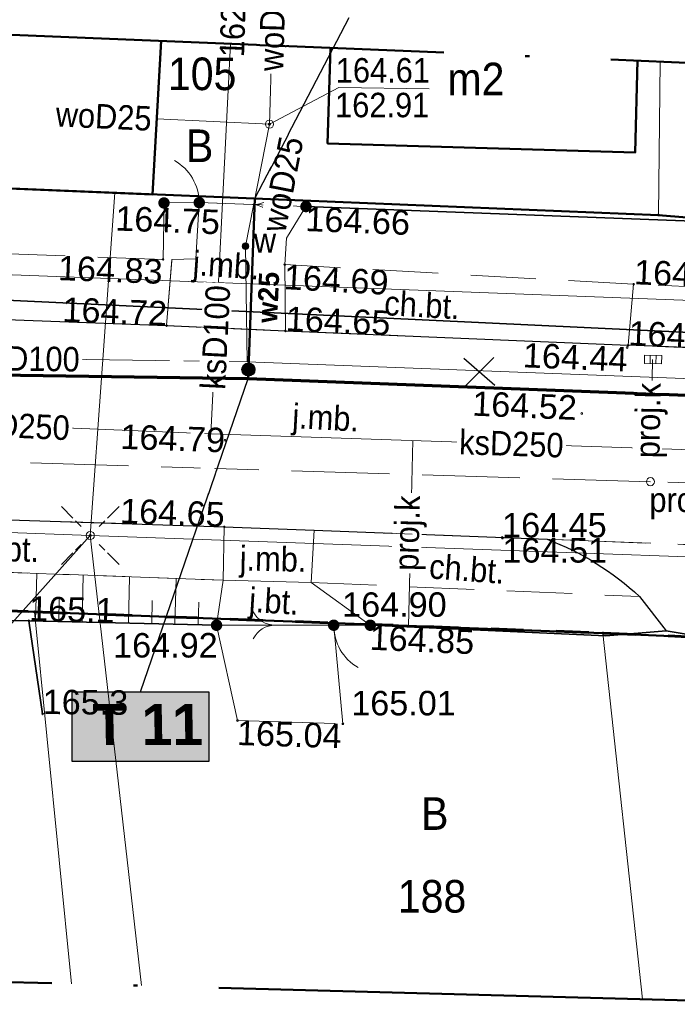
# Model space of a CAD drawing. Extents: x 0 to 7432618, y -40 to 5712028.
# Tile 114 of 165: x 7431217 to 7431237, y 5711953 to 5711983. Entities that reach past the tile are written whole.
import ezdxf
from ezdxf.enums import TextEntityAlignment as Align

# ---------------------------------------------------------------- set-up
doc = ezdxf.new("R2010")
doc.units = 0
doc.header["$MEASUREMENT"] = 0
for name, pattern in [('2 1', [3, 2, -1]), ('3 1', [4, 3, -1]), ('EGUG', [2, 1, -1]), ('MPGOO', [8.05, 6, -1, 0.05, -1])]:
    doc.linetypes.add(name, pattern=pattern)
for name, color, linetype, lineweight in [('EGB', 7, 'Continuous', 20), ('EGB_O', 7, 'Continuous', 20), ('EGDE', 7, 'Continuous', 20), ('EGDE_O', 7, 'Continuous', 20), ('EGPG', 7, 'Continuous', 20), ('EGUG', 7, 'Continuous', 60), ('EGUG_O', 7, 'Continuous', 20), ('granica', 94, 'Continuous', 50), ('MP_LINIE_REGULAC', 7, 'Continuous', 5), ('OTK', 7, 'Continuous', 20), ('OTK_O', 7, 'Continuous', 20), ('OTO', 7, 'Continuous', 20), ('OTR', 7, 'Continuous', 20), ('OTRN', 7, 'Continuous', 20), ('OTRN_O', 7, 'Continuous', 18), ('OTRS', 7, 'Continuous', 20), ('OTRS_O', 7, 'Continuous', 20), ('woda przyłącze', 140, 'Continuous', 50), ('woda sieć', 150, 'Continuous', 70)]:
    doc.layers.add(name, color=color, linetype=linetype, lineweight=lineweight)
for name, color, linetype, lineweight, true_color in [('rura PRE', 7, 'Continuous', 30, 0x000000), ('SUE', 1, 'Continuous', 20, 0xff0000), ('SUK', 7, 'Continuous', 20, 0x803300), ('SUK_O', 7, 'Continuous', 20, 0x803300), ('SUL', 7, 'Continuous', 20, 0x000000), ('SUP', 7, 'Continuous', 20, 0x000000), ('SUPS', 7, 'Continuous', 20, 0x000000), ('SUPS_O', 7, 'Continuous', 20, 0x000000), ('SUT', 7, 'Continuous', 20, 0xff9100), ('SUW', 5, 'Continuous', 20, 0x0000ff), ('SUW_O', 5, 'Continuous', 20, 0x0000ff)]:
    doc.layers.add(name, color=color, linetype=linetype, lineweight=lineweight, true_color=true_color)
doc.layers.add('rysunek', color=7, linetype='Continuous')
doc.styles.add('25', font='GOTHIC.TTF', dxfattribs={"oblique": 8, "height": 0.35})
doc.styles.add('BDOT', font='arial.ttf', dxfattribs={"width": 0.9})
doc.styles.add('EGiB', font='arial.ttf', dxfattribs={"width": 0.9})
doc.styles.add('GESUT', font='arial.ttf', dxfattribs={"width": 0.9})
doc.linetypes.add('OTOO', pattern='A,7.5,[30,msgB.shx,S=1.28,R=0,X=0,Y=0],7.5', length=15)

# ---------------------------------------------------------------- blocks, each defined once
blk = doc.blocks.new('oto')
at = {"layer": 'OTO', "color": 0, "const_width": 0.35}
blk.add_lwpolyline([(-0.175, 0, 1), (0.175, 0, 1)], format="xyb", close=True, dxfattribs=at)
blk = doc.blocks.new('OTOB')
at = {"color": 0}
for centre, start, end in [((-1.5, 0), 0, 63.26058), ((1.5, 0), 116.73942, 180)]:
    blk.add_arc(centre, 1.5, start, end, dxfattribs=at)
blk = doc.blocks.new('OTOFP')
at = {"layer": 'OTO', "color": 0, "lineweight": 18}
blk.add_arc((0, 3), 3, 270, 330, dxfattribs=at)
blk = doc.blocks.new('OTRN')
at = {"color": 0}
blk.add_circle((0, 0), 0.05, dxfattribs=at)
blk = doc.blocks.new('OTRS')
at = {"color": 0}
blk.add_circle((0, 0), 0.05, dxfattribs=at)
blk = doc.blocks.new('SUEO')
at = {"color": 0}
for p, q in [((-0.9, 0.9), (-0.55, 0.55)), ((0.9, 0.9), (0.55, 0.55)), ((-0.9, -0.9), (-0.55, -0.55)), ((0.9, -0.9), (0.55, -0.55))]:
    blk.add_line(p, q, dxfattribs=at)
blk.add_circle((0, 0), 0.25, dxfattribs=at)
blk = doc.blocks.new('SUE_L')
at = {"layer": 'SUE', "color": 0, "lineweight": 18}
for p, q in [((-1.768, 1.768), (-1.061, 1.061)), ((1.061, 1.061), (1.768, 1.768)), ((-1.768, -1.768), (-1.061, -1.061)), ((1.061, -1.061), (1.768, -1.768))]:
    blk.add_line(p, q, dxfattribs=at)
at = {"layer": 'SUE', "color": 0, "const_width": 0.09}
blk.add_lwpolyline([(-0.045, 0, 1), (0.045, 0, 1)], format="xyb", close=True, dxfattribs=at)
blk = doc.blocks.new('SUPP')
at = {"color": 0}
blk.add_circle((0, 0), 0.25, dxfattribs=at)
blk = doc.blocks.new('SUPK')
at = {"color": 0}
blk.add_circle((0, 0), 0.25, dxfattribs=at)
blk = doc.blocks.new('SUPS_A')
at = {"layer": 'SUPS', "color": 0, "const_width": 0.09, "flags": 128}
blk.add_lwpolyline([(-0.045, 0, 1), (0.045, 0, 1)], format="xyb", close=True, dxfattribs=at)
at = {"layer": 'SUPS_O', "color": 0, "style": 'GESUT', "width": 0.9}
blk.add_attdef('RZG', text='', height=1.5, dxfattribs=at).set_placement((3.31, -1.44), align=Align.CENTER)
blk.add_attdef('RZD', text='', height=1.5, dxfattribs=at).set_placement((3.31, -2.04), align=Align.TOP_CENTER)
blk = doc.blocks.new('SUWW')
at = {"color": 0}
for radius in [0.2, 0.18, 0.16, 0.14, 0.12, 0.1, 0.08, 0.06, 0.04, 0.02]:
    blk.add_circle((0, 0), radius, dxfattribs=at)
blk = doc.blocks.new('SUKS')
at = {"color": 0}
blk.add_circle((0, 0), 0.25, dxfattribs=at)
blk = doc.blocks.new('SUKK')
at = {"color": 0}
for p, q in [((-0.15, 0.25), (-0.15, -0.25)), ((0.2, 0.25), (0.2, -0.25))]:
    blk.add_line(p, q, dxfattribs=at)
blk.add_lwpolyline([(-0.5, -0.25), (0.55, -0.25), (0.55, 0.25), (-0.5, 0.25)], close=True, dxfattribs=at)
blk = doc.blocks.new('SUPS_B')
at = {"layer": 'SUPS', "color": 0, "const_width": 0.09, "flags": 128}
blk.add_lwpolyline([(-0.045, 0, 1), (0.045, 0, 1)], format="xyb", close=True, dxfattribs=at)
at = {"layer": 'SUPS_O', "color": 0, "style": 'GESUT', "width": 0.9}
blk.add_attdef('RZEDNA', (1.597, -0.736), '', height=1.5, dxfattribs=at)
blk = doc.blocks.new('EGPG_b')
at = {"layer": 'EGPG', "lineweight": 0}
h = blk.add_hatch(color=0, dxfattribs=at)
h.dxf.hatch_style = 1
edge = h.paths.add_edge_path()
edge.add_arc((0, 0), 0.09, 0, 360)
blk = doc.blocks.new('SUCW')
at = {"color": 0}
for radius in [0.2, 0.18, 0.16, 0.14, 0.12, 0.1, 0.08, 0.06, 0.04, 0.02]:
    blk.add_circle((0, 0), radius, dxfattribs=at)

msp = doc.modelspace()

# ---------------------------------------------------------------- hatches: boundary and pattern name
at = {"layer": 'woda sieć', "linetype": 'ByBlock'}
msp.add_hatch(color=256, dxfattribs=at).paths.add_polyline_path([(7431222.385, 5711962.876), (7431218.2, 5711962.876), (7431218.2, 5711960.737), (7431222.385, 5711960.737)])

# ---------------------------------------------------------------- linework, layer by layer
at = {"layer": 'EGB', "color": 18, "lineweight": 50, "true_color": 0x000000}
msp.add_lwpolyline([(7431226.108, 5711982.607), (7431226.022, 5711979.682), (7431235.443, 5711979.402), (7431235.52, 5711982.218)], dxfattribs=at)
at = {"layer": 'EGDE', "color": 18, "lineweight": 18, "true_color": 0x000000}
for points in [[(7431236.217, 5711982.188), (7431236.16, 5711977.487)], [(7431236.16, 5711977.487), (7431256.61, 5711975.797), (7431256.64, 5711976.847), (7431274.73, 5711976.147), (7431274.313, 5711980.643)], [(7431218.172, 5711953.931), (7431217.04, 5711965.327), (7431199.86, 5711965.967)], [(7431217.04, 5711965.327), (7431218.172, 5711953.931)], [(7431235.671, 5711953.455), (7431234.46, 5711964.677), (7431217.04, 5711965.327)], [(7431276.829, 5711952.335), (7431275.69, 5711964.517), (7431265.26, 5711963.327), (7431234.46, 5711964.677)]]:
    msp.add_lwpolyline(points, dxfattribs=at)
at = {"layer": 'EGUG', "color": 96, "linetype": 'EGUG', "lineweight": 60, "true_color": 0x008000}
for p, q in [((7431199.86, 5711965.967, 167.96), (7431217.04, 5711965.327, 167.96)), ((7431217.04, 5711965.327, 167.96), (7431234.46, 5711964.677, 167.96)), ((7431234.46, 5711964.677, 167.96), (7431265.26, 5711963.327, 167.96))]:
    msp.add_line(p, q, dxfattribs=at)
at = {"layer": 'OTK', "color": 18, "linetype": '3 1', "lineweight": 18, "true_color": 0x000000}
for p, q in [((7431235.23, 5711973.497, 167.96), (7431224.73, 5711973.937, 167.96)), ((7431247.11, 5711973.007, 167.96), (7431235.23, 5711973.497, 167.96)), ((7431232.753, 5711967.553, 167.96), (7431247.917, 5711966.959, 167.96))]:
    msp.add_line(p, q, dxfattribs=at)
at = {"layer": 'OTK', "color": 18, "linetype": '2 1', "lineweight": 18, "true_color": 0x000000}
for points in [[(7431224.71, 5711975.967), (7431224.73, 5711973.937), (7431235.23, 5711973.497), (7431235.4, 5711975.367)], [(7431247.136, 5711974.866), (7431235.4, 5711975.367), (7431235.23, 5711973.497), (7431247.11, 5711973.007)]]:
    msp.add_lwpolyline(points, close=True, dxfattribs=at)
at = {"layer": 'OTK', "color": 18, "lineweight": 25, "true_color": 0x000000}
msp.add_lwpolyline([(7431262.01, 5711972.487), (7431252.606, 5711972.801), (7431247.11, 5711973.007), (7431235.23, 5711973.497)], dxfattribs=at)
at = {"layer": 'OTK', "color": 18, "linetype": '2 1', "lineweight": 18, "true_color": 0x000000}
msp.add_lwpolyline([(7431232.753, 5711967.553), (7431225.612, 5711967.827), (7431225.52, 5711966.227), (7431235.58, 5711965.797, 0.097458)], format="xyb", close=True, dxfattribs=at)
at = {"layer": 'OTK', "color": 18, "lineweight": 25, "true_color": 0x000000}
msp.add_lwpolyline([(7431225.612, 5711967.827), (7431232.753, 5711967.553, -0.097458), (7431235.58, 5711965.797), (7431236.4, 5711964.747)], format="xyb", dxfattribs=at)
at = {"layer": 'OTK', "color": 18, "linetype": '3 1', "lineweight": 18, "true_color": 0x000000}
msp.add_lwpolyline([(7431243.05, 5711963.647, -0.11306), (7431247.917, 5711966.959), (7431232.753, 5711967.553, -0.097458), (7431235.58, 5711965.797), (7431236.4, 5711964.747), (7431237.25, 5711964.607), (7431237.4, 5711962.037), (7431237.93, 5711961.987), (7431242.13, 5711961.947)], format="xyb", close=True, dxfattribs=at)
msp.add_lwpolyline([(7431225.52, 5711966.227), (7431222.82, 5711966.297), (7431222.62, 5711964.917), (7431223.26, 5711961.997), (7431226.49, 5711961.897), (7431226.21, 5711964.917), (7431227.33, 5711964.917)], close=True, dxfattribs=at)
at = {"layer": 'OTO', "color": 18, "lineweight": 18, "true_color": 0x000000}
for points in [[(7431222.09, 5711977.867), (7431221.01, 5711977.857)], [(7431225.36, 5711977.747), (7431222.09, 5711977.867)], [(7431222.62, 5711964.917), (7431226.21, 5711964.917)], [(7431226.21, 5711964.917), (7431227.33, 5711964.917)]]:
    msp.add_lwpolyline(points, dxfattribs=at)
at = {"layer": 'OTO', "color": 18, "linetype": 'OTOO', "lineweight": 35, "true_color": 0x000000}
for points in [[(7431247.19, 5711976.917), (7431225.36, 5711977.747)], [(7431210.13, 5711965.127), (7431216.87, 5711965.057), (7431222.62, 5711964.917)], [(7431216.87, 5711965.057), (7431217.29, 5711962.197)], [(7431237.4, 5711962.037), (7431237.25, 5711964.607), (7431236.4, 5711964.747), (7431234.55, 5711964.597), (7431227.33, 5711964.917)]]:
    msp.add_lwpolyline(points, dxfattribs=at)
at = {"layer": 'OTR'}
for p, q in [((7431217.074, 5711965.052, 167.96), (7431217.109, 5711966.505, 167.96)), ((7431218.498, 5711965.018, 167.96), (7431218.533, 5711966.453, 167.96)), ((7431219.922, 5711964.983, 167.96), (7431219.956, 5711966.401, 167.96)), ((7431221.345, 5711964.948, 167.96), (7431221.38, 5711966.35, 167.96)), ((7431217.786, 5711965.035, 167.96), (7431217.803, 5711965.757, 167.96)), ((7431219.21, 5711965, 167.96), (7431219.227, 5711965.714, 167.96)), ((7431220.634, 5711964.966, 167.96), (7431220.651, 5711965.671, 167.96)), ((7431222.057, 5711964.931, 167.96), (7431222.074, 5711965.627, 167.96))]:
    msp.add_line(p, q, dxfattribs=at)
at = {"layer": 'OTR', "color": 18, "linetype": '2 1', "lineweight": 18, "true_color": 0x000000}
msp.add_lwpolyline([(7431210.16, 5711966.757), (7431210.13, 5711965.127), (7431216.87, 5711965.057), (7431222.62, 5711964.917), (7431222.82, 5711966.297)], close=True, dxfattribs=at)
at = {"layer": 'rura PRE', "color": 1, "elevation": 167.96, "flags": 128}
for points in [[(7431231.15, 5711972.265), (7431230.196, 5711973.087)], [(7431230.228, 5711972.231), (7431231.118, 5711973.121)]]:
    msp.add_lwpolyline(points, dxfattribs=at)
at = {"layer": 'rysunek', "linetype": 'ByBlock', "transparency": 33554676, "elevation": 167.96}
msp.add_lwpolyline([(7431218.2, 5711962.876), (7431222.385, 5711962.876), (7431222.385, 5711960.737), (7431218.2, 5711960.737)], close=True, dxfattribs=at)
msp.add_lwpolyline([(7431218.2, 5711962.876), (7431222.385, 5711962.876), (7431222.385, 5711960.737), (7431218.2, 5711960.737)], close=True, dxfattribs=at)
at = {"layer": 'SUE', "color": 1, "lineweight": 18, "true_color": 0xff0000}
msp.add_line((7431220.318, 5711953.873, 167.96), (7431218.75, 5711967.667, 167.96), dxfattribs=at)
for points in [[(7431218.75, 5711967.667), (7431219.501, 5711978.164)], [(7431252.48, 5711966.457), (7431218.75, 5711967.667), (7431185.52, 5711968.897), (7431152.19, 5711970.257), (7431120.7, 5711971.287)], [(7431206.745, 5711954.242), (7431218.75, 5711967.667)]]:
    msp.add_lwpolyline(points, dxfattribs=at)
at = {"layer": 'SUK', "color": 36, "linetype": '3 1', "lineweight": 18, "true_color": 0x803300}
for points in [[(7431277.49, 5711962.097), (7431274.392, 5711968.239), (7431267.303, 5711968.44), (7431251.443, 5711968.896), (7431235.914, 5711969.315), (7431204.025, 5711970.285), (7431171.987, 5711971.697), (7431146.27, 5711972.574), (7431124.584, 5711973.547), (7431118.157, 5711973.85)], [(7431235.982, 5711973.061), (7431235.914, 5711969.315)], [(7431228.633, 5711970.577), (7431228.5, 5711964.899)]]:
    msp.add_lwpolyline(points, dxfattribs=at)
at = {"layer": 'SUK', "color": 36, "lineweight": 18, "true_color": 0x803300}
msp.add_lwpolyline([(7431281.25, 5711969.137), (7431240.869, 5711970.168), (7431222.442, 5711970.784), (7431208.09, 5711971.376), (7431206.523, 5711971.492), (7431199.927, 5711971.771), (7431187.294, 5711972.374), (7431164.571, 5711973.199), (7431159.98, 5711973.277)], dxfattribs=at)
at = {"layer": 'SUL', "color": 18, "lineweight": 18, "true_color": 0x000000}
msp.add_lwpolyline([(7431273.668, 5711973.487), (7431207.434, 5711975.992), (7431202.063, 5711976.373), (7431200.154, 5711976.267), (7431195.939, 5711976.426), (7431192.53, 5711976.802), (7431186.016, 5711976.801), (7431108.245, 5711979.742), (7431106.746, 5711979.798), (7431045.07, 5711982.13), (7431044.284, 5711981.694), (7431044.011, 5711974.669), (7431043.244, 5711974.232), (7431015.548, 5711969.656), (7431015.17, 5711969.615)], dxfattribs=at)
at = {"layer": 'SUPS', "color": 5, "linetype": 'Continuous', "true_color": 0x0000ff}
msp.add_lwpolyline([(7431224.241, 5711980.271), (7431226.364, 5711981.395), (7431229.13, 5711981.359)], dxfattribs=at)
at = {"layer": 'SUW', "color": 5, "lineweight": 18, "true_color": 0x0000ff}
for points in [[(7431224.314, 5711982.682), (7431224.241, 5711980.271)], [(7431224.241, 5711980.271), (7431220.788, 5711980.437)], [(7431223.556, 5711972.984), (7431223.51, 5711976.534), (7431224.241, 5711980.271)], [(7431223.556, 5711972.984), (7431208.08, 5711973.211)], [(7431223.556, 5711972.984), (7431241.49, 5711972.301), (7431266.797, 5711971.39), (7431274.126, 5711971.345), (7431278.02, 5711971.457), (7431279.246, 5711971.695)]]:
    msp.add_lwpolyline(points, dxfattribs=at)
at = {"layer": 'woda przyłącze', "elevation": 167.96, "flags": 128}
msp.add_lwpolyline([(7431223.586, 5711972.483), (7431223.796, 5711977.996)], dxfattribs=at)

# ---------------------------------------------------------------- block references
at = {"layer": 'OTO', "color": 18, "true_color": 0x000000, "yscale": 0.5, "zscale": 0.5}
for name, p, xscale, rotation in [('OTOFP', (7431222.09, 5711977.867, 167.96), 0.5, 90.53050130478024), ('OTOB', (7431223.725, 5711977.807, 167.96), 0.4999999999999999, 267.8983456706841), ('OTOB', (7431224.415, 5711964.917, 167.96), 0.5, 90), ('OTOFP', (7431226.21, 5711964.917, 167.96), 0.5, 270)]:
    msp.add_blockref(name, p, dxfattribs=dict(at, xscale=xscale, rotation=rotation))
at = {"layer": 'OTO', "color": 18, "true_color": 0x000000, "xscale": 0.5, "yscale": 0.5, "zscale": 0.5}
for p in [(7431221.01, 5711977.857, 167.96), (7431222.09, 5711977.867, 167.96), (7431222.09, 5711977.867, 167.96), (7431225.36, 5711977.747, 167.96), (7431222.62, 5711964.917, 167.96), (7431226.21, 5711964.917, 167.96), (7431226.21, 5711964.917, 167.96), (7431227.33, 5711964.917, 167.96)]:
    msp.add_blockref('oto', p, dxfattribs=at)
at = {"layer": 'OTRN', "color": 18, "true_color": 0x000000}
ref = msp.add_blockref('OTRN', (7431216.87, 5711965.057, 167.96), dxfattribs=dict(at, xscale=0.5, yscale=0.5, zscale=0.5, rotation=359.9999999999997))
ref.add_attrib('RZEDNA', '165.1', (7431216.87, 5711965.057, 333.06), dxfattribs={"layer": 'OTRN_O', "color": 0, "height": 0.75, "rotation": 358.6, "style": 'BDOT'})
ref = msp.add_blockref('OTRN', (7431217.29, 5711962.197, 167.96), dxfattribs=dict(at, xscale=0.5, yscale=0.5, zscale=0.5, rotation=359.9999999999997))
ref.add_attrib('RZEDNA', '165.3', (7431217.29, 5711962.197, 333.26), dxfattribs={"layer": 'OTRN_O', "color": 0, "height": 0.75, "rotation": 359.4, "style": 'BDOT'})
at = {"layer": 'OTRS', "color": 18, "true_color": 0x000000}
ref = msp.add_blockref('OTRS', (7431222.09, 5711977.867, 167.96), dxfattribs=dict(at, xscale=0.5, yscale=0.5, zscale=0.5, rotation=359.9999999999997))
ref.add_attrib('RZEDNA', '164.75', dxfattribs={"layer": 'OTRS_O', "color": 0, "height": 0.75, "rotation": 357.9, "style": 'BDOT'}).set_placement((7431219.535, 5711977.763, 332.71), align=Align.TOP_LEFT)
ref = msp.add_blockref('OTRS', (7431225.36, 5711977.747, 167.96), dxfattribs=dict(at, xscale=0.5, yscale=0.5, zscale=0.5, rotation=359.9999999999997))
ref.add_attrib('RZEDNA', '164.66', dxfattribs={"layer": 'OTRS_O', "color": 0, "height": 0.75, "rotation": 357.8, "style": 'BDOT'}).set_placement((7431225.36, 5711977.747, 332.62), align=Align.TOP_LEFT)
ref = msp.add_blockref('OTRS', (7431220.98, 5711976.127, 167.96), dxfattribs=dict(at, xscale=0.5, yscale=0.5, zscale=0.5, rotation=359.9999999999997))
ref.add_attrib('RZEDNA', '164.83', dxfattribs={"layer": 'OTRS_O', "color": 0, "height": 0.75, "rotation": 357.9, "style": 'BDOT'}).set_placement((7431220.98, 5711976.127, 332.79), align=Align.TOP_RIGHT)
ref = msp.add_blockref('OTRS', (7431224.71, 5711975.967, 167.96), dxfattribs=dict(at, xscale=0.5, yscale=0.5, zscale=0.5, rotation=359.9999999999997))
ref.add_attrib('RZEDNA', '164.69', dxfattribs={"layer": 'OTRS_O', "color": 0, "height": 0.75, "rotation": 356.8, "style": 'BDOT'}).set_placement((7431224.71, 5711975.967, 332.65), align=Align.TOP_LEFT)
ref = msp.add_blockref('OTRS', (7431235.4, 5711975.367, 167.96), dxfattribs=dict(at, xscale=0.5, yscale=0.5, zscale=0.5, rotation=359.9999999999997))
ref.add_attrib('RZEDNA', '164.50', (7431235.4, 5711975.367, 332.46), dxfattribs={"layer": 'OTRS_O', "color": 0, "height": 0.75, "rotation": 357.6, "style": 'BDOT'})
ref = msp.add_blockref('OTRS', (7431224.73, 5711973.937, 167.96), dxfattribs=dict(at, xscale=0.5, yscale=0.5, zscale=0.5, rotation=359.9999999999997))
ref.add_attrib('RZEDNA', '164.65', (7431224.73, 5711973.937, 332.61), dxfattribs={"layer": 'OTRS_O', "color": 0, "height": 0.75, "rotation": 357.6, "style": 'BDOT'})
ref = msp.add_blockref('OTRS', (7431235.23, 5711973.497, 167.96), dxfattribs=dict(at, xscale=0.5, yscale=0.5, zscale=0.5, rotation=359.9999999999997))
ref.add_attrib('RZEDNA', '164.42', (7431235.23, 5711973.497, 332.38), dxfattribs={"layer": 'OTRS_O', "color": 0, "height": 0.75, "rotation": 357.6, "style": 'BDOT'})
ref = msp.add_blockref('OTRS', (7431235.2, 5711973.427, 167.96), dxfattribs=dict(at, xscale=0.5, yscale=0.5, zscale=0.5, rotation=359.9999999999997))
ref.add_attrib('RZEDNA', '164.44', dxfattribs={"layer": 'OTRS_O', "color": 0, "height": 0.75, "rotation": 357.6, "style": 'BDOT'}).set_placement((7431232.025, 5711973.572, 332.4), align=Align.TOP_LEFT)
ref = msp.add_blockref('OTRS', (7431233.81, 5711971.407, 167.96), dxfattribs=dict(at, xscale=0.5, yscale=0.5, zscale=0.5, rotation=359.9999999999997))
ref.add_attrib('RZEDNA', '164.52', dxfattribs={"layer": 'OTRS_O', "color": 0, "height": 0.75, "rotation": 357.6, "style": 'BDOT'}).set_placement((7431230.458, 5711971.716, 332.48), align=Align.MIDDLE_LEFT)
ref = msp.add_blockref('OTRS', (7431231.37, 5711967.607, 167.96), dxfattribs=dict(at, xscale=0.5, yscale=0.5, zscale=0.5))
ref.add_attrib('RZEDNA', '164.45', (7431231.37, 5711967.607, 332.41), dxfattribs={"layer": 'OTRS_O', "color": 0, "height": 0.75, "style": 'BDOT'})
ref = msp.add_blockref('OTRS', (7431231.38, 5711967.587, 167.96), dxfattribs=dict(at, xscale=0.5, yscale=0.5, zscale=0.5))
ref.add_attrib('RZEDNA', '164.51', dxfattribs={"layer": 'OTRS_O', "color": 0, "height": 0.75, "style": 'BDOT'}).set_placement((7431231.38, 5711967.587, 332.47), align=Align.TOP_LEFT)
ref = msp.add_blockref('OTRS', (7431226.21, 5711964.917, 167.96), dxfattribs=dict(at, xscale=0.5, yscale=0.5, zscale=0.5, rotation=359.9999999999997))
ref.add_attrib('RZEDNA', '164.90', (7431226.467, 5711965.175, 167.96), dxfattribs={"layer": 'OTRS_O', "color": 0, "height": 0.75, "style": 'BDOT'})
ref = msp.add_blockref('OTRS', (7431222.62, 5711964.917, 332.88), dxfattribs=dict(at, xscale=0.5, yscale=0.5, zscale=0.5))
ref.add_attrib('RZEDNA', '164.92', (7431219.451, 5711963.928, 167.96), dxfattribs={"layer": 'OTRS_O', "color": 0, "height": 0.75, "style": 'BDOT'})
ref = msp.add_blockref('OTRS', (7431227.33, 5711964.917, 167.96), dxfattribs=dict(at, xscale=0.5, yscale=0.5, zscale=0.5, rotation=359.9999999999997))
ref.add_attrib('RZEDNA', '164.85', dxfattribs={"layer": 'OTRS_O', "color": 0, "height": 0.75, "rotation": 357.5, "style": 'BDOT'}).set_placement((7431227.33, 5711964.917, 332.81), align=Align.TOP_LEFT)
ref = msp.add_blockref('OTRS', (7431226.49, 5711961.897, 167.96), dxfattribs=dict(at, xscale=0.5, yscale=0.5, zscale=0.5, rotation=359.9999999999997))
ref.add_attrib('RZEDNA', '165.01', (7431226.747, 5711962.155, 167.96), dxfattribs={"layer": 'OTRS_O', "color": 0, "height": 0.75, "style": 'BDOT'})
ref = msp.add_blockref('OTRS', (7431223.26, 5711961.997, 167.96), dxfattribs=dict(at, xscale=0.5, yscale=0.5, zscale=0.5, rotation=359.9999999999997))
ref.add_attrib('RZEDNA', '165.04', dxfattribs={"layer": 'OTRS_O', "color": 0, "height": 0.75, "rotation": 358.2, "style": 'BDOT'}).set_placement((7431223.26, 5711961.997, 333), align=Align.TOP_LEFT)
at = {"layer": 'rura PRE', "rotation": 17.53284092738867}
msp.add_blockref('SUCW', (7431223.596, 5711972.751, 167.96), dxfattribs=at)
at = {"layer": 'SUE', "color": 18, "true_color": 0x000000, "xscale": 0.5, "yscale": 0.5, "zscale": 0.5}
for name in ['SUE_L', 'SUEO']:
    msp.add_blockref(name, (7431218.75, 5711967.667, 167.96), dxfattribs=at)
at = {"layer": 'SUK', "color": 36, "true_color": 0x803300, "xscale": 0.5, "yscale": 0.5, "zscale": 0.5, "rotation": 358.703276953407}
msp.add_blockref('SUKK', (7431235.982, 5711973.061, 167.96), dxfattribs=at)
at = {"layer": 'SUK', "color": 36, "true_color": 0x803300, "xscale": 0.5, "yscale": 0.5, "zscale": 0.5}
msp.add_blockref('SUKS', (7431235.914, 5711969.315, 167.96), dxfattribs=at)
at = {"layer": 'SUP', "color": 5, "true_color": 0x0000ff, "xscale": 0.5, "yscale": 0.5, "zscale": 0.5}
msp.add_blockref('SUPK', (7431224.241, 5711980.271, 167.96), dxfattribs=at)
at = {"layer": 'SUP', "color": 18, "true_color": 0x000000, "xscale": 0.5, "yscale": 0.5, "zscale": 0.5}
msp.add_blockref('SUPP', (7431218.75, 5711967.667, 167.96), dxfattribs=at)
at = {"layer": 'SUPS', "color": 5, "true_color": 0x0000ff}
ref = msp.add_blockref('SUPS_A', (7431224.241, 5711980.271, 167.96), dxfattribs=dict(at, xscale=0.5, yscale=0.5, zscale=0.5))
ref.add_attrib('RZG', '164.61', (7431226.274, 5711981.548, 332.57), dxfattribs={"layer": 'SUPS_O', "color": 0, "height": 0.75, "style": 'GESUT', "width": 0.9})
ref.add_attrib('RZD', '162.91', dxfattribs={"layer": 'SUPS_O', "color": 0, "height": 0.75, "style": 'GESUT', "width": 0.9}).set_placement((7431227.694, 5711981.233, 332.57), align=Align.TOP_CENTER)
at = {"layer": 'SUW', "color": 5, "true_color": 0x0000ff, "xscale": 0.5, "yscale": 0.5, "zscale": 0.5}
msp.add_blockref('SUWW', (7431223.51, 5711976.534, 167.96), dxfattribs=at)

# ---------------------------------------------------------------- texts
at = {"layer": 'EGB_O', "color": 18, "true_color": 0x000000, "insert": (7431230.567, 5711981.655, 167.96), "char_height": 1, "attachment_point": 5, "style": 'EGiB'}
msp.add_mtext('m2', dxfattribs=at)
at = {"layer": 'EGDE_O', "color": 18, "true_color": 0x000000, "char_height": 1, "attachment_point": 1, "style": 'EGiB'}
for s, insert in [('105', (7431221.13, 5711982.314, 167.96)), ('188', (7431228.174, 5711957.111, 167.96))]:
    msp.add_mtext(s, dxfattribs=dict(at, insert=insert))
at = {"layer": 'EGUG_O', "color": 96, "true_color": 0x008000, "char_height": 1, "attachment_point": 1, "style": 'EGiB'}
for insert in [(7431221.683, 5711980.109, 167.96), (7431228.887, 5711959.645, 167.96)]:
    msp.add_mtext('B', dxfattribs=dict(at, insert=insert))
at = {"layer": 'OTK_O', "color": 18, "true_color": 0x000000, "char_height": 0.75, "attachment_point": 5, "style": 'BDOT'}
for s, insert, rotation in [('j.mb.', (7431222.912, 5711975.839, 167.96), 356.1), ('ch.bt.', (7431228.916, 5711974.726, 167.96), 356.8), ('j.mb.', (7431225.96, 5711971.166, 167.96), 356.9), ('ch.bt.', (7431216.03, 5711967.252, 167.96), 358.7), ('j.mb.', (7431224.351, 5711966.836, 167.96), 358.7), ('ch.bt.', (7431230.292, 5711966.638, 167.96), 355.8), ('j.bt.', (7431224.373, 5711965.544, 167.96), 356.5)]:
    msp.add_mtext(s, dxfattribs=dict(at, insert=insert, rotation=rotation))
at = {"layer": 'SUK_O', "color": 36, "true_color": 0x803300, "insert": (7431235.883, 5711968.16, 167.96), "char_height": 0.75, "attachment_point": 7, "style": 'GESUT'}
msp.add_mtext('proj.k', dxfattribs=at)
at = {"layer": 'SUW_O', "color": 5, "true_color": 0x0000ff, "insert": (7431224.444, 5711976.336, 167.96), "char_height": 0.75, "attachment_point": 9, "style": 'GESUT'}
msp.add_mtext('w', dxfattribs=at)
at = {"layer": 'woda przyłącze', "insert": (7431223.86, 5711974.204, 167.96), "char_height": 0.6174, "attachment_point": 1, "rotation": 87.6233, "style": '25'}
msp.add_mtext_dynamic_manual_height_columns('\\fCentury Gothic|b1|i0;\\Q-1;w25', width=7.66298, gutter_width=5, heights=[0], dxfattribs=at)
at = {"layer": 'woda przyłącze', "color": 0, "insert": (7431218.838, 5711962.505, 167.96), "char_height": 1.26, "attachment_point": 1, "style": '25'}
msp.add_mtext_dynamic_manual_height_columns('\\fCentury Gothic|b1|i0;\\Q-1;T 11', width=15.63873, gutter_width=5, heights=[0], dxfattribs=at)

# ---------------------------------------------------------------- wipeouts: each hides what was drawn before it
msp.add_wipeout([(7431223.515, 5711982.415), (7431223.636, 5711983.231), (7431223.722, 5711985.961), (7431223.601, 5711985.145)]).translate(0, 0, 167.96).dxf.layer = 'SUPS_O'

# ---------------------------------------------------------------- next in the draw order: block references
at = {"layer": 'SUPS', "color": 36, "true_color": 0x803300}
ref = msp.add_blockref('SUPS_B', (7431223.177, 5711985.208, 167.96), dxfattribs=dict(at, xscale=0.5, yscale=0.5, zscale=0.5))
ref.add_attrib('RZEDNA', '162.62', dxfattribs={"layer": 'SUPS_O', "color": 0, "height": 0.75, "rotation": 88.2, "style": 'GESUT', "width": 0.9}).set_placement((7431223.177, 5711985.208, 330.58), align=Align.MIDDLE_RIGHT)

# ---------------------------------------------------------------- next in the draw order: texts
at = {"layer": 'SUK_O', "color": 36, "true_color": 0x803300, "char_height": 0.75, "attachment_point": 5, "style": 'GESUT', "bg_fill": 3, "box_fill_scale": 1.1, "bg_fill_color": 256, "bg_fill_transparency": 0}
for s, insert, rotation in [('ksD250', (7431216.524, 5711971.028, 167.96), 357.4), ('ksD250', (7431231.655, 5711970.476, 167.96), 358.1), ('proj.k', (7431228.566, 5711967.738, 167.96), 88.6508)]:
    msp.add_mtext(s, dxfattribs=dict(at, insert=insert, rotation=rotation))
at = {"layer": 'SUW_O', "color": 5, "true_color": 0x0000ff, "insert": (7431224.334, 5711983.365, 167.96), "char_height": 0.75, "attachment_point": 5, "rotation": 88.3, "style": 'GESUT', "bg_fill": 3, "box_fill_scale": 1.1, "bg_fill_color": 256, "bg_fill_transparency": 0}
msp.add_mtext('woD25', dxfattribs=at)

# ---------------------------------------------------------------- next in the draw order: wipeouts: each hides what was drawn before it
msp.add_wipeout([(7431222.664, 5711967.877), (7431220.898, 5711974.042), (7431221.282, 5711974.152), (7431223.049, 5711967.988)]).translate(0, 0, 167.96).dxf.layer = 'OTK'

# ---------------------------------------------------------------- next in the draw order: linework, layer by layer
at = {"layer": 'EGDE', "color": 18, "lineweight": 18, "true_color": 0x000000}
msp.add_lwpolyline([(7431136.36, 5711968.337), (7431159.23, 5711967.477), (7431179, 5711966.747), (7431189.18, 5711966.377), (7431199.86, 5711965.967), (7431217.04, 5711965.327), (7431234.46, 5711964.677), (7431265.26, 5711963.327)], dxfattribs=at)
at = {"layer": 'EGUG', "color": 96, "linetype": 'EGUG', "lineweight": 18, "true_color": 0x008000}
msp.add_lwpolyline([(7431276.829, 5711952.335), (7431275.69, 5711964.517), (7431265.26, 5711963.327), (7431234.46, 5711964.677), (7431217.04, 5711965.327), (7431199.86, 5711965.967), (7431189.18, 5711966.377), (7431179, 5711966.747), (7431159.23, 5711967.477), (7431136.36, 5711968.337), (7431120.55, 5711968.917), (7431121.595, 5711956.559)], dxfattribs=at)
at = {"layer": 'OTK', "color": 18, "linetype": '3 1', "lineweight": 18, "true_color": 0x000000}
for p, q in [((7431222.857, 5711967.932, 167.96), (7431225.612, 5711967.827, 167.96)), ((7431225.612, 5711967.827, 167.96), (7431232.753, 5711967.553, 167.96))]:
    msp.add_line(p, q, dxfattribs=at)
at = {"layer": 'OTK', "color": 18, "linetype": '2 1', "lineweight": 18, "true_color": 0x000000}
for points in [[(7431211.55, 5711974.457), (7431221.09, 5711974.097), (7431221.25, 5711976.127), (7431221.99, 5711976.147), (7431222.09, 5711977.867), (7431221.01, 5711977.857), (7431220.98, 5711976.127), (7431209.58, 5711976.547), (7431182.57, 5711977.437), (7431182.59, 5711975.587)], [(7431222.857, 5711967.932), (7431208.73, 5711968.397), (7431208.64, 5711966.877), (7431209.24, 5711966.807), (7431210.16, 5711966.757), (7431222.82, 5711966.297)]]:
    msp.add_lwpolyline(points, close=True, dxfattribs=at)
at = {"layer": 'OTK', "color": 18, "linetype": '3 1', "lineweight": 18, "true_color": 0x000000}
for points in [[(7431224.76, 5711976.777), (7431225.36, 5711977.747), (7431222.09, 5711977.867), (7431221.99, 5711976.147), (7431221.25, 5711976.127), (7431221.09, 5711974.097), (7431224.73, 5711973.937), (7431224.71, 5711975.967)], [(7431225.612, 5711967.827), (7431222.857, 5711967.932), (7431222.82, 5711966.297), (7431225.52, 5711966.227)]]:
    msp.add_lwpolyline(points, close=True, dxfattribs=at)
at = {"layer": 'OTK', "color": 18, "lineweight": 25, "true_color": 0x000000}
for points in [[(7431182.59, 5711975.587), (7431211.55, 5711974.457), (7431221.09, 5711974.097), (7431224.73, 5711973.937), (7431235.23, 5711973.497)], [(7431208.73, 5711968.397), (7431222.857, 5711967.932)], [(7431222.857, 5711967.932), (7431225.612, 5711967.827)]]:
    msp.add_lwpolyline(points, dxfattribs=at)
at = {"layer": 'SUK', "color": 36, "lineweight": 18, "true_color": 0x803300}
msp.add_lwpolyline([(7431223.051, 5711982.734), (7431222.442, 5711970.784)], dxfattribs=at)
at = {"layer": 'SUL', "color": 18, "lineweight": 35, "true_color": 0x000000}
msp.add_lwpolyline([(7431245.323, 5711973.501), (7431211.42, 5711975.107), (7431201.98, 5711975.727), (7431200.42, 5711975.317), (7431200.08, 5711977.097), (7431156.52, 5711978.677)], dxfattribs=at)
at = {"layer": 'SUT', "color": 30, "lineweight": 18, "true_color": 0xff9100}
msp.add_lwpolyline([(7431291.853, 5711972.356), (7431286.55, 5711972.587), (7431276.57, 5711972.547), (7431271.91, 5711972.747), (7431256.3, 5711973.237), (7431246.298, 5711973.467), (7431245.79, 5711973.627), (7431245.323, 5711973.501), (7431211.42, 5711975.107), (7431201.98, 5711975.727), (7431200.42, 5711975.317), (7431200.08, 5711977.097), (7431156.52, 5711978.677), (7431143.42, 5711979.197), (7431142.66, 5711979.427), (7431142.36, 5711979.437), (7431142.06, 5711979.467), (7431141.96, 5711979.237), (7431119.85, 5711980.187), (7431109.26, 5711980.687)], dxfattribs=at)

# ---------------------------------------------------------------- next in the draw order: block references
at = {"layer": 'OTRS', "color": 18, "true_color": 0x000000}
ref = msp.add_blockref('OTRS', (7431221.09, 5711974.097, 167.96), dxfattribs=dict(at, xscale=0.5, yscale=0.5, zscale=0.5, rotation=359.9999999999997))
ref.add_attrib('RZEDNA', '164.72', dxfattribs={"layer": 'OTRS_O', "color": 0, "height": 0.75, "rotation": 357.8, "style": 'BDOT'}).set_placement((7431221.09, 5711974.097, 332.68), align=Align.RIGHT)
ref = msp.add_blockref('OTRS', (7431222.88, 5711970.587, 167.96), dxfattribs=dict(at, xscale=0.5, yscale=0.5, zscale=0.5))
ref.add_attrib('RZEDNA', '164.79', dxfattribs={"layer": 'OTRS_O', "color": 0, "height": 0.75, "rotation": 358, "style": 'BDOT'}).set_placement((7431222.88, 5711970.587, 332.75), align=Align.MIDDLE_RIGHT)
ref = msp.add_blockref('OTRS', (7431222.857, 5711967.932, 167.96), dxfattribs=dict(at, xscale=0.5, yscale=0.5, zscale=0.5))
ref.add_attrib('RZEDNA', '164.65', dxfattribs={"layer": 'OTRS_O', "color": 0, "height": 0.75, "rotation": 357.9, "style": 'BDOT'}).set_placement((7431222.857, 5711967.932, 332.61), align=Align.RIGHT)

# ---------------------------------------------------------------- next in the draw order: texts
at = {"layer": 'SUK_O', "color": 36, "true_color": 0x803300, "char_height": 0.75, "attachment_point": 5, "style": 'GESUT', "bg_fill": 3, "box_fill_scale": 1.1, "bg_fill_color": 256, "bg_fill_transparency": 0}
for s, insert, rotation in [('ksD100', (7431222.592, 5711973.739, 167.96), 87.1), ('proj.k', (7431235.948, 5711971.188, 167.96), 88.964)]:
    msp.add_mtext(s, dxfattribs=dict(at, insert=insert, rotation=rotation))
at = {"layer": 'SUW_O', "color": 5, "true_color": 0x0000ff, "char_height": 0.75, "attachment_point": 5, "style": 'GESUT', "bg_fill": 3, "box_fill_scale": 1.1, "bg_fill_color": 256, "bg_fill_transparency": 0}
for s, insert, rotation in [('woD25', (7431219.162, 5711980.505, 167.96), 357.3), ('woD25', (7431224.643, 5711978.43, 167.96), 78.9), ('woD100', (7431216.698, 5711973.084, 167.96), 359.2)]:
    msp.add_mtext(s, dxfattribs=dict(at, insert=insert, rotation=rotation))

# ---------------------------------------------------------------- next in the draw order: linework, layer by layer
at = {"layer": 'EGB', "color": 18, "lineweight": 50, "true_color": 0x000000}
msp.add_lwpolyline([(7431209.771, 5711983.282), (7431209.382, 5711978.585), (7431220.653, 5711978.116), (7431220.926, 5711982.821)], dxfattribs=at)
at = {"layer": 'EGDE', "color": 18, "lineweight": 18, "true_color": 0x000000}
for points in [[(7431209.4, 5711978.587), (7431236.16, 5711977.487), (7431236.217, 5711982.188)], [(7431256.61, 5711975.797), (7431236.16, 5711977.487), (7431209.4, 5711978.587), (7431209.42, 5711978.937), (7431186.4, 5711980.007), (7431186.38, 5711979.407), (7431157.22, 5711980.507), (7431137.17, 5711981.257)]]:
    msp.add_lwpolyline(points, dxfattribs=at)
at = {"layer": 'EGUG', "color": 96, "linetype": 'EGUG', "lineweight": 13, "true_color": 0x008000}
msp.add_lwpolyline([(7431274.313, 5711980.643), (7431274.73, 5711976.147), (7431256.64, 5711976.847), (7431256.61, 5711975.797), (7431236.16, 5711977.487), (7431209.4, 5711978.587), (7431209.42, 5711978.937), (7431186.4, 5711980.007), (7431186.38, 5711979.407), (7431157.22, 5711980.507), (7431137.17, 5711981.257), (7431075.86, 5711983.567), (7431066.87, 5711983.897), (7431049.95, 5711984.527), (7431035.64, 5711990.377), (7431038.07, 5711971.517), (7431068.55, 5711970.417), (7431083.15, 5711970.007), (7431109.36, 5711969.267), (7431110.623, 5711956.858)], dxfattribs=at)
at = {"layer": 'EGUG', "color": 96, "linetype": 'EGUG', "lineweight": 18, "true_color": 0x008000}
msp.add_lwpolyline([(7431209.783, 5711983.282), (7431209.42, 5711978.937), (7431209.4, 5711978.587), (7431236.16, 5711977.487), (7431256.61, 5711975.797), (7431256.64, 5711976.847), (7431274.73, 5711976.147), (7431274.313, 5711980.643)], dxfattribs=at)
at = {"layer": 'MP_LINIE_REGULAC', "color": 7, "linetype": 'MPGOO', "lineweight": 50, "ltscale": 2.5, "flags": 128}
msp.add_lwpolyline([(7431036.4, 5712000.057), (7431054.17, 5711989.707), (7431233.86, 5711982.287), (7431271.17, 5711980.717), (7431291.199, 5711980.243), (7431293.548, 5711951.88), (7431030.54, 5711959.037), (7431015.642, 5711959.907), (7431014.007, 5711993.544)], close=True, dxfattribs=at)
at = {"layer": 'OTK', "color": 18, "linetype": '3 1', "lineweight": 18, "true_color": 0x000000}
msp.add_line((7431224.73, 5711973.937, 167.96), (7431221.09, 5711974.097, 167.96), dxfattribs=at)
at = {"layer": 'rysunek', "elevation": 167.96, "flags": 128}
for points in [[(7431223.796, 5711977.996), (7431226.685, 5711983.537)], [(7431220.293, 5711962.876), (7431223.586, 5711972.483)]]:
    msp.add_lwpolyline(points, dxfattribs=at)

# ---------------------------------------------------------------- next in the draw order: block references
at = {"layer": 'EGPG', "color": 18, "true_color": 0x000000, "xscale": 0.5, "yscale": 0.5, "zscale": 0.5}
for p in [(7431236.16, 5711977.487, 167.96), (7431217.04, 5711965.327, 167.96), (7431234.46, 5711964.677, 167.96)]:
    msp.add_blockref('EGPG_b', p, dxfattribs=at)

# ---------------------------------------------------------------- next in the draw order: linework, layer by layer
at = {"layer": 'granica', "elevation": 167.96, "flags": 128}
for points in [[(7431035.64, 5711990.377), (7431049.95, 5711984.527), (7431075.86, 5711983.567), (7431137.17, 5711981.257), (7431157.22, 5711980.507), (7431186.38, 5711979.407), (7431186.4, 5711980.007), (7431209.42, 5711978.937), (7431209.4, 5711978.587), (7431236.16, 5711977.487), (7431256.61, 5711975.797), (7431256.64, 5711976.847), (7431274.73, 5711976.147), (7431274.319, 5711980.588)], [(7431038.07, 5711971.517), (7431068.55, 5711970.417), (7431109.36, 5711969.267), (7431120.55, 5711968.917), (7431159.23, 5711967.477), (7431179, 5711966.747), (7431189.18, 5711966.377), (7431199.86, 5711965.967), (7431217.04, 5711965.327), (7431234.46, 5711964.677), (7431265.26, 5711963.327), (7431275.69, 5711964.517)]]:
    msp.add_lwpolyline(points, dxfattribs=at)
at = {"layer": 'woda sieć', "elevation": 167.96, "flags": 128}
msp.add_lwpolyline([(7431023.672, 5711979.694), (7431024.082, 5711979.684), (7431053.626, 5711978.901), (7431080.441, 5711977.852), (7431112.315, 5711976.383), (7431112.645, 5711976.373), (7431113.004, 5711976.363), (7431113.334, 5711976.354), (7431124.348, 5711976.039), (7431136.246, 5711975.699), (7431164.557, 5711974.653), (7431187.178, 5711973.607), (7431191.81, 5711973.497), (7431192.534, 5711973.477), (7431194.609, 5711973.399), (7431207.527, 5711972.709), (7431223.586, 5711972.483), (7431260.936, 5711971.057), (7431261.266, 5711971.045), (7431271.675, 5711970.81), (7431277.429, 5711970.941), (7431279.3, 5711971.196)], dxfattribs=at)

doc.saveas('drawing.dxf')
